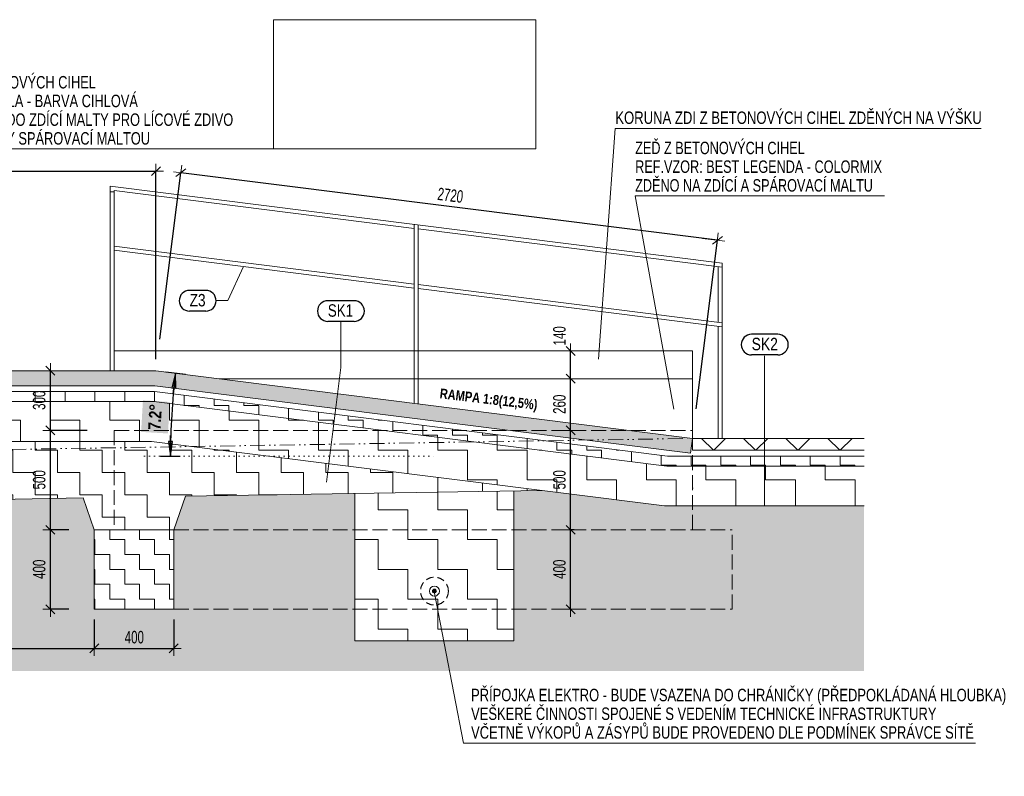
# Model space of a CAD drawing. Header units: millimetres. Extents: x -6145 to 8557, y -96590 to -75675.
# Tile 8 of 29: x 3297 to 8251, y -94341 to -90535. Entities that reach past the tile are written whole.
import ezdxf

# ---------------------------------------------------------------- set-up
doc = ezdxf.new("R2010")
doc.units = ezdxf.units.MM
doc.header["$XCLIPFRAME"] = 2
doc.header["$PDMODE"] = 65
for name, pattern in [('Carkovana 2x_1', [100, 75, -25]), ('JIS_02_1.2', [57.5, 37.5, -20]), ('JIS_08_37', [25, 0, -25]), ('JIS_09_15', [150, 75, -25, 0, -25, 0, -25])]:
    doc.linetypes.add(name, pattern=pattern)
doc.layers.add('XR$3$VSTUPNÍ SCHODY - ŘEZ_1', color=7, linetype='Continuous', lineweight=25)
doc.styles.add('ARIAL', font='ARIAL.TTF')
doc.styles.add('ARIALNARROW', font='ARIALN.TTF')
doc.dimstyles.new('DIMSTYLE_3', dxfattribs={"dimtxt": 62.5, "dimasz": 75, "dimexe": 0, "dimexo": 0, "dimgap": 31.25, "dimtad": 2, "dimdec": 0, "dimrnd": 5, "dimzin": 12, "dimdsep": 46, "dimtxsty": 'ARIALNARROW', "dimblk1": 'ALL_ML_STRICH', "dimblk2": 'ALL_ML_STRICH', "dimsah": 1, "dimcen": 0, "dimclrd": 6, "dimclre": 6, "dimclrt": 6, "dimadec": 0, "dimazin": 0, "dimtfac": 1, "dimtdec": 0, "dimtix": 1, "dimtmove": 2, "dimatfit": 3, "dimfxl": 0, "dimtzin": 0, "dimlwd": 0, "dimlwe": 13, "dimarcsym": 0})
doc.dimstyles.new('DIMSTYLE_5', dxfattribs={"dimtxt": 62.5, "dimasz": 75, "dimexe": 0, "dimexo": 0, "dimgap": 31.25, "dimtad": 2, "dimdec": 0, "dimrnd": 5, "dimzin": 12, "dimdsep": 46, "dimtxsty": 'ARIALNARROW', "dimblk1": 'ALL_ML_STRICH', "dimblk2": 'ALL_ML_STRICH', "dimsah": 1, "dimcen": 0, "dimclrd": 6, "dimclre": 6, "dimclrt": 6, "dimadec": 0, "dimazin": 0, "dimtfac": 1, "dimtdec": 0, "dimtix": 1, "dimtmove": 2, "dimatfit": 3, "dimfxl": 0, "dimtvp": 1.2, "dimtzin": 0, "dimlwd": 0, "dimlwe": 13, "dimarcsym": 0})
picture_1 = doc.add_image_def('image1.bmp', size_in_pixel=(264, 150))
pattern_1 = [(0, (150, 150), (75, 75), [75, -75]), (90, (150, 150), (-75, 75), [75, -75])]
pattern_2 = [(0, (300, 300), (150, 150), [150, -150]), (90, (300, 300), (-150, 150), [150, -150])]

# ---------------------------------------------------------------- blocks, each defined once
blk = doc.blocks.new('ALL_ML_STRICH')
at = {"color": 0, "linetype": 'ByBlock', "lineweight": -2}
for p, q in [((-1, 0), (0.5, 0)), ((-0.3, -0.3), (0.3, 0.3)), ((0, -0.5), (0, 0.5))]:
    blk.add_line(p, q, dxfattribs=at)
blk = doc.blocks.new('*D167')
at = {"layer": 'DEFPOINTS', "color": 6, "linetype": 'Continuous', "lineweight": 13}
for p in [(6086.6, -93100.8), (6067.3, -93500.8), (6069.3, -93500.8)]:
    blk.add_point(p, dxfattribs=at)
at = {"layer": 'XR$3$VSTUPNÍ SCHODY - ŘEZ_1', "color": 6, "linetype": 'Continuous', "lineweight": -2}
for p, q in [((6086.6, -93100.8), (6069.3, -93100.8)), ((6069.3, -93500.8), (6069.3, -93100.8)), ((6067.3, -93500.8), (6069.3, -93500.8))]:
    blk.add_line(p, q, dxfattribs=at)
at = {"layer": 'XR$3$VSTUPNÍ SCHODY - ŘEZ_1', "color": 6, "linetype": 'Continuous', "lineweight": 13, "xscale": 75, "yscale": 75, "zscale": 75}
for p, rotation in [((6069.3, -93100.8), 90), ((6069.3, -93500.8), 270)]:
    blk.add_blockref('ALL_ML_STRICH', p, dxfattribs=dict(at, rotation=rotation))
at = {"layer": 'XR$3$VSTUPNÍ SCHODY - ŘEZ_1', "color": 6, "linetype": 'Continuous', "lineweight": 13, "insert": (6013, -93299.2), "char_height": 62.5, "width": 152.143, "attachment_point": 5, "rotation": 90, "style": 'ARIALNARROW'}
blk.add_mtext('\\W0.81;\\A1;{400}', dxfattribs=at)
blk = doc.blocks.new('*D168')
at = {"layer": 'DEFPOINTS', "color": 6, "linetype": 'Continuous', "lineweight": 13}
for p in [(6035.3, -92600.8), (6069.3, -93100.8), (6086.6, -93100.8)]:
    blk.add_point(p, dxfattribs=at)
at = {"layer": 'XR$3$VSTUPNÍ SCHODY - ŘEZ_1', "color": 6, "linetype": 'Continuous', "lineweight": -2}
for p, q in [((6069.3, -92600.8), (6069.3, -92600.8)), ((6069.3, -93100.8), (6069.3, -92600.8)), ((6086.6, -93100.8), (6069.3, -93100.8))]:
    blk.add_line(p, q, dxfattribs=at)
at = {"layer": 'XR$3$VSTUPNÍ SCHODY - ŘEZ_1', "color": 6, "linetype": 'Continuous', "lineweight": 13, "xscale": 75, "yscale": 75, "zscale": 75}
for p, rotation in [((6069.3, -92600.8), 90), ((6069.3, -93100.8), 270)]:
    blk.add_blockref('ALL_ML_STRICH', p, dxfattribs=dict(at, rotation=rotation))
at = {"layer": 'XR$3$VSTUPNÍ SCHODY - ŘEZ_1', "color": 6, "linetype": 'Continuous', "lineweight": 13, "insert": (6013, -92849.2), "char_height": 62.5, "width": 152.143, "attachment_point": 5, "rotation": 90, "style": 'ARIALNARROW'}
blk.add_mtext('\\W0.81;\\A1;{500}', dxfattribs=at)
blk = doc.blocks.new('*D169')
at = {"layer": 'DEFPOINTS', "color": 6, "linetype": 'Continuous', "lineweight": 13}
for p in [(6035.3, -92340.8), (6035.3, -92600.8), (6069.3, -92600.8)]:
    blk.add_point(p, dxfattribs=at)
at = {"layer": 'XR$3$VSTUPNÍ SCHODY - ŘEZ_1', "color": 6, "linetype": 'Continuous', "lineweight": -2}
for p, q in [((6069.3, -92340.8), (6069.3, -92340.8)), ((6069.3, -92600.8), (6069.3, -92340.8)), ((6069.3, -92600.8), (6069.3, -92600.8))]:
    blk.add_line(p, q, dxfattribs=at)
at = {"layer": 'XR$3$VSTUPNÍ SCHODY - ŘEZ_1', "color": 6, "linetype": 'Continuous', "lineweight": 13, "xscale": 75, "yscale": 75, "zscale": 75}
for p, rotation in [((6069.3, -92340.8), 90), ((6069.3, -92600.8), 270)]:
    blk.add_blockref('ALL_ML_STRICH', p, dxfattribs=dict(at, rotation=rotation))
at = {"layer": 'XR$3$VSTUPNÍ SCHODY - ŘEZ_1', "color": 6, "linetype": 'Continuous', "lineweight": 13, "insert": (6013, -92469.2), "char_height": 62.5, "width": 152.143, "attachment_point": 5, "rotation": 90, "style": 'ARIALNARROW'}
blk.add_mtext('\\W0.81;\\A1;{260}', dxfattribs=at)
blk = doc.blocks.new('*D170')
at = {"layer": 'DEFPOINTS', "color": 6, "linetype": 'Continuous', "lineweight": 13}
for p in [(6035.3, -92200.8), (6035.3, -92340.8), (6069.3, -92340.8)]:
    blk.add_point(p, dxfattribs=at)
at = {"layer": 'XR$3$VSTUPNÍ SCHODY - ŘEZ_1', "color": 6, "linetype": 'Continuous', "lineweight": -2}
for p, q in [((6069.3, -92200.8), (6069.3, -92200.8)), ((6069.3, -92340.8), (6069.3, -92200.8)), ((6069.3, -92340.8), (6069.3, -92340.8))]:
    blk.add_line(p, q, dxfattribs=at)
at = {"layer": 'XR$3$VSTUPNÍ SCHODY - ŘEZ_1', "color": 6, "linetype": 'Continuous', "lineweight": 13, "xscale": 75, "yscale": 75, "zscale": 75}
for p, rotation in [((6069.3, -92200.8), 90), ((6069.3, -92340.8), 270)]:
    blk.add_blockref('ALL_ML_STRICH', p, dxfattribs=dict(at, rotation=rotation))
at = {"layer": 'XR$3$VSTUPNÍ SCHODY - ŘEZ_1', "color": 6, "linetype": 'Continuous', "lineweight": 13, "insert": (6013, -92125.1), "char_height": 62.5, "width": 152.143, "attachment_point": 5, "rotation": 90, "style": 'ARIALNARROW'}
blk.add_mtext('\\W0.81;\\A1;{140}', dxfattribs=at)
blk = doc.blocks.new('*D171')
at = {"layer": 'DEFPOINTS', "color": 6, "linetype": 'Continuous', "lineweight": 13}
for p in [(3672.2, -93100.8), (3451.4, -93500.8), (3672.2, -93500.8)]:
    blk.add_point(p, dxfattribs=at)
at = {"layer": 'XR$3$VSTUPNÍ SCHODY - ŘEZ_1', "color": 6, "linetype": 'Continuous', "lineweight": -2}
for p, q in [((3544.2, -93100.8), (3451.4, -93100.8)), ((3451.4, -93500.8), (3451.4, -93100.8)), ((3544.2, -93500.8), (3451.4, -93500.8))]:
    blk.add_line(p, q, dxfattribs=at)
at = {"layer": 'XR$3$VSTUPNÍ SCHODY - ŘEZ_1', "color": 6, "linetype": 'Continuous', "lineweight": 13, "xscale": 75, "yscale": 75, "zscale": 75}
for p, rotation in [((3451.4, -93100.8), 90), ((3451.4, -93500.8), 270)]:
    blk.add_blockref('ALL_ML_STRICH', p, dxfattribs=dict(at, rotation=rotation))
at = {"layer": 'XR$3$VSTUPNÍ SCHODY - ŘEZ_1', "color": 6, "linetype": 'Continuous', "lineweight": 13, "insert": (3395.1, -93299.2), "char_height": 62.5, "width": 152.143, "attachment_point": 5, "rotation": 90, "style": 'ARIALNARROW'}
blk.add_mtext('\\W0.81;\\A1;{400}', dxfattribs=at)
blk = doc.blocks.new('*D172')
at = {"layer": 'DEFPOINTS', "color": 6, "linetype": 'Continuous', "lineweight": 13}
for p in [(3772.2, -92600.8), (3451.4, -93100.8), (3672.2, -93100.8)]:
    blk.add_point(p, dxfattribs=at)
at = {"layer": 'XR$3$VSTUPNÍ SCHODY - ŘEZ_1', "color": 6, "linetype": 'Continuous', "lineweight": -2}
for p, q in [((3635.9, -92600.8), (3451.4, -92600.8)), ((3451.4, -93100.8), (3451.4, -92600.8)), ((3544.2, -93100.8), (3451.4, -93100.8))]:
    blk.add_line(p, q, dxfattribs=at)
at = {"layer": 'XR$3$VSTUPNÍ SCHODY - ŘEZ_1', "color": 6, "linetype": 'Continuous', "lineweight": 13, "xscale": 75, "yscale": 75, "zscale": 75}
for p, rotation in [((3451.4, -92600.8), 90), ((3451.4, -93100.8), 270)]:
    blk.add_blockref('ALL_ML_STRICH', p, dxfattribs=dict(at, rotation=rotation))
at = {"layer": 'XR$3$VSTUPNÍ SCHODY - ŘEZ_1', "color": 6, "linetype": 'Continuous', "lineweight": 13, "insert": (3395.1, -92849.2), "char_height": 62.5, "width": 152.143, "attachment_point": 5, "rotation": 90, "style": 'ARIALNARROW'}
blk.add_mtext('\\W0.81;\\A1;{500}', dxfattribs=at)
blk = doc.blocks.new('*D173')
at = {"layer": 'DEFPOINTS', "color": 6, "linetype": 'Continuous', "lineweight": 13}
for p in [(3445.2, -92300.8), (3451.4, -92600.8), (3772.2, -92600.8)]:
    blk.add_point(p, dxfattribs=at)
at = {"layer": 'XR$3$VSTUPNÍ SCHODY - ŘEZ_1', "color": 6, "linetype": 'Continuous', "lineweight": -2}
for p, q in [((3451.4, -92300.8), (3451.4, -92300.8)), ((3451.4, -92600.8), (3451.4, -92300.8)), ((3635.9, -92600.8), (3451.4, -92600.8))]:
    blk.add_line(p, q, dxfattribs=at)
at = {"layer": 'XR$3$VSTUPNÍ SCHODY - ŘEZ_1', "color": 6, "linetype": 'Continuous', "lineweight": 13, "xscale": 75, "yscale": 75, "zscale": 75}
for p, rotation in [((3451.4, -92300.8), 90), ((3451.4, -92600.8), 270)]:
    blk.add_blockref('ALL_ML_STRICH', p, dxfattribs=dict(at, rotation=rotation))
at = {"layer": 'XR$3$VSTUPNÍ SCHODY - ŘEZ_1', "color": 6, "linetype": 'Continuous', "lineweight": 13, "insert": (3395.1, -92449.2), "char_height": 62.5, "width": 152.143, "attachment_point": 5, "rotation": 90, "style": 'ARIALNARROW'}
blk.add_mtext('\\W0.81;\\A1;{300}', dxfattribs=at)
blk = doc.blocks.new('COMPLEX_ANGLEDIM_0')
at = {"layer": 'XR$3$VSTUPNÍ SCHODY - ŘEZ_1', "linetype": 'Continuous', "lineweight": 25}
blk.add_hatch(color=7, dxfattribs=at).paths.add_polyline_path([(4043, -92616.1), (4052.2, -92457.7), (3917, -92449.8), (3907.9, -92608.3)])
at = {"layer": 'XR$3$VSTUPNÍ SCHODY - ŘEZ_1', "color": 6, "linetype": 'Continuous', "lineweight": 25}
for p, q in [((4130.8, -92319.5), (4031.7, -92307)), ((4081.3, -92313.3), (4062, -92386.4)), ((4081.3, -92313.3), (4068.2, -92417.4)), ((4081.8, -92388.8), (4081.3, -92313.3)), ((4062, -92386.4), (4081.8, -92388.8)), ((4055.1, -92730.8), (4055.1, -92625.9)), ((4065.1, -92655.9), (4045.2, -92655.9)), ((4045.2, -92655.9), (4055.1, -92730.8)), ((4055.1, -92730.8), (4065.1, -92655.9)), ((4005.2, -92730.8), (4105.1, -92730.8))]:
    blk.add_line(p, q, dxfattribs=at)
blk.add_arc((7396.9, -92730.8), 3341.7, 172.8228, 180, dxfattribs=at)
at = {"layer": 'XR$3$VSTUPNÍ SCHODY - ŘEZ_1', "color": 6, "linetype": 'Continuous', "lineweight": 25, "insert": (4005.4, -92599.6), "char_height": 62.5, "width": 160.035, "attachment_point": 7, "rotation": 86.6856, "style": 'ARIALNARROW'}
blk.add_mtext('\\W0.96;\\fArial Narrow|i0|b1|c0|p0;7.2%%d', dxfattribs=at)
blk = doc.blocks.new('*D206')
at = {"layer": 'DEFPOINTS', "color": 6, "linetype": 'Continuous', "lineweight": 13}
for p in [(2102.2, -93500.8), (3672.2, -93500.8), (2102.2, -93697.6)]:
    blk.add_point(p, dxfattribs=at)
at = {"layer": 'XR$3$VSTUPNÍ SCHODY - ŘEZ_1', "color": 6, "linetype": 'Continuous', "lineweight": -2}
for p, q in [((2102.2, -93552.2), (2102.2, -93697.6)), ((3672.2, -93552.2), (3672.2, -93697.6)), ((2102.2, -93697.6), (3672.2, -93697.6))]:
    blk.add_line(p, q, dxfattribs=at)
at = {"layer": 'XR$3$VSTUPNÍ SCHODY - ŘEZ_1', "color": 6, "linetype": 'Continuous', "lineweight": 13, "xscale": 75, "yscale": 75, "zscale": 75, "rotation": 180}
blk.add_blockref('ALL_ML_STRICH', (2102.2, -93697.6), dxfattribs=at)
at = {"layer": 'XR$3$VSTUPNÍ SCHODY - ŘEZ_1', "color": 6, "linetype": 'Continuous', "lineweight": 13, "xscale": 75, "yscale": 75, "zscale": 75}
blk.add_blockref('ALL_ML_STRICH', (3672.2, -93697.6), dxfattribs=at)
at = {"layer": 'XR$3$VSTUPNÍ SCHODY - ŘEZ_1', "color": 6, "linetype": 'Continuous', "lineweight": 13, "insert": (2886.5, -93641.3), "char_height": 62.5, "width": 202.857, "attachment_point": 5, "style": 'ARIALNARROW'}
blk.add_mtext('\\W0.81;\\A1;{1570}', dxfattribs=at)
blk = doc.blocks.new('*D207')
at = {"layer": 'DEFPOINTS', "color": 6, "linetype": 'Continuous', "lineweight": 13}
for p in [(3672.2, -93500.8), (4072.2, -93500.8), (3672.2, -93697.6)]:
    blk.add_point(p, dxfattribs=at)
at = {"layer": 'XR$3$VSTUPNÍ SCHODY - ŘEZ_1', "color": 6, "linetype": 'Continuous', "lineweight": -2}
for p, q in [((3672.2, -93552.2), (3672.2, -93697.6)), ((4072.2, -93552.2), (4072.2, -93697.6)), ((3672.2, -93697.6), (4072.2, -93697.6))]:
    blk.add_line(p, q, dxfattribs=at)
at = {"layer": 'XR$3$VSTUPNÍ SCHODY - ŘEZ_1', "color": 6, "linetype": 'Continuous', "lineweight": 13, "xscale": 75, "yscale": 75, "zscale": 75, "rotation": 180}
blk.add_blockref('ALL_ML_STRICH', (3672.2, -93697.6), dxfattribs=at)
at = {"layer": 'XR$3$VSTUPNÍ SCHODY - ŘEZ_1', "color": 6, "linetype": 'Continuous', "lineweight": 13, "xscale": 75, "yscale": 75, "zscale": 75}
blk.add_blockref('ALL_ML_STRICH', (4072.2, -93697.6), dxfattribs=at)
at = {"layer": 'XR$3$VSTUPNÍ SCHODY - ŘEZ_1', "color": 6, "linetype": 'Continuous', "lineweight": 13, "insert": (3873.7, -93641.3), "char_height": 62.5, "width": 152.143, "attachment_point": 5, "style": 'ARIALNARROW'}
blk.add_mtext('\\W0.81;\\A1;{400}', dxfattribs=at)
blk = doc.blocks.new('*D208')
at = {"layer": 'DEFPOINTS', "color": 6, "linetype": 'Continuous', "lineweight": 13}
for p in [(6807.6, -91644.2), (3982.2, -92300.8), (6682.2, -92640.8)]:
    blk.add_point(p, dxfattribs=at)
at = {"layer": 'XR$3$VSTUPNÍ SCHODY - ŘEZ_1', "color": 6, "linetype": 'Continuous', "lineweight": -2}
for p, q in [((4002.2, -92141.5), (4107.6, -91304.2)), ((6807.6, -91644.2), (4107.6, -91304.2)), ((6700.9, -92492.2), (6807.6, -91644.2))]:
    blk.add_line(p, q, dxfattribs=at)
at = {"layer": 'XR$3$VSTUPNÍ SCHODY - ŘEZ_1', "color": 6, "linetype": 'Continuous', "lineweight": 13, "xscale": 75, "yscale": 75, "zscale": 75}
for p, rotation in [((4107.6, -91304.2), 172.822754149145), ((6807.6, -91644.2), 352.822754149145)]:
    blk.add_blockref('ALL_ML_STRICH', p, dxfattribs=dict(at, rotation=rotation))
at = {"layer": 'XR$3$VSTUPNÍ SCHODY - ŘEZ_1', "color": 6, "linetype": 'Continuous', "lineweight": 13, "insert": (5464, -91418.3), "char_height": 62.5, "width": 202.857, "attachment_point": 5, "rotation": 352.8228, "style": 'ARIALNARROW'}
blk.add_mtext('\\W0.81;\\A1;{2720}', dxfattribs=at)
blk = doc.blocks.new('*D212')
at = {"layer": 'DEFPOINTS', "color": 6, "linetype": 'Continuous', "lineweight": 13}
for p in [(2022.2, -91296.7), (2022.2, -92300.8), (3982.2, -92300.8)]:
    blk.add_point(p, dxfattribs=at)
at = {"layer": 'XR$3$VSTUPNÍ SCHODY - ŘEZ_1', "color": 6, "linetype": 'Continuous', "lineweight": -2}
for p, q in [((2022.2, -92108.3), (2022.2, -91296.7)), ((2022.2, -91296.7), (3982.2, -91296.7)), ((3982.2, -92242.7), (3982.2, -91296.7))]:
    blk.add_line(p, q, dxfattribs=at)
at = {"layer": 'XR$3$VSTUPNÍ SCHODY - ŘEZ_1', "color": 6, "linetype": 'Continuous', "lineweight": 13, "xscale": 75, "yscale": 75, "zscale": 75, "rotation": 180}
blk.add_blockref('ALL_ML_STRICH', (2022.2, -91296.7), dxfattribs=at)
at = {"layer": 'XR$3$VSTUPNÍ SCHODY - ŘEZ_1', "color": 6, "linetype": 'Continuous', "lineweight": 13, "xscale": 75, "yscale": 75, "zscale": 75}
blk.add_blockref('ALL_ML_STRICH', (3982.2, -91296.7), dxfattribs=at)
at = {"layer": 'XR$3$VSTUPNÍ SCHODY - ŘEZ_1', "color": 6, "linetype": 'Continuous', "lineweight": 13, "insert": (3001.5, -91240.4), "char_height": 62.5, "width": 202.857, "attachment_point": 5, "style": 'ARIALNARROW'}
blk.add_mtext('\\W0.81;\\A1;{1960}', dxfattribs=at)

msp = doc.modelspace()

# ---------------------------------------------------------------- hatches: boundary and pattern name
at = {"layer": 'XR$3$VSTUPNÍ SCHODY - ŘEZ_1', "linetype": 'Continuous', "lineweight": 13}
for color, points in [(33, [(2022.2, -92375.8), (3977.4, -92375.8), (6672.8, -92715.2), (6682.2, -92640.8), (3982.2, -92300.8), (2022.2, -92300.8)]), (1, [(5391.5, -93402.8), (5390.3, -93401.6), (5388.9, -93400.6), (5387.3, -93399.8), (5385.6, -93399.4), (5383.9, -93399.2), (5382.1, -93399.4), (5380.5, -93399.8), (5378.9, -93400.6), (5377.5, -93401.6), (5376.2, -93402.8), (5375.2, -93404.2), (5374.5, -93405.8), (5374, -93407.5), (5373.9, -93409.2), (5374, -93411), (5374.5, -93412.6), (5375.2, -93414.2), (5376.2, -93415.6), (5377.5, -93416.9), (5378.9, -93417.9), (5380.5, -93418.6), (5382.1, -93419.1), (5383.9, -93419.2), (5385.6, -93419.1), (5387.3, -93418.6), (5388.9, -93417.9), (5390.3, -93416.9), (5391.5, -93415.6), (5392.5, -93414.2), (5393.3, -93412.6), (5393.7, -93411), (5393.9, -93409.2), (5393.7, -93407.5), (5393.3, -93405.8), (5392.5, -93404.2)])]:
    msp.add_hatch(color=color, dxfattribs=at).paths.add_polyline_path(points)
h = msp.add_hatch(dxfattribs=at)
h.set_pattern_fill('VZOR', scale=75, style=0, pattern_type=2)
h.set_pattern_definition(pattern_1)
h.paths.add_polyline_path([(6553.3, -92780.8), (6682.2, -92780.8), (6682.2, -92730.8), (6556.4, -92730.8), (3975.6, -92405.8), (2022.2, -92405.8), (2022.2, -92455.8), (3972.4, -92455.8)], flags=0)
h = msp.add_hatch(dxfattribs=at)
h.set_pattern_fill('VZOR', scale=150, style=0, pattern_type=2)
h.set_pattern_definition(pattern_2)
h.paths.add_polyline_path([(6540.8, -92980.8), (7545.8, -92980.8), (7545.8, -92780.8), (6553.3, -92780.8), (3972.4, -92455.8), (2022.2, -92455.8), (2022.2, -92600.8), (2072.2, -92600.8), (2072.2, -92655.8), (3959.9, -92655.8)], flags=0)
h = msp.add_hatch(dxfattribs=at)
h.set_pattern_fill('VZOR', scale=150, angle=45, style=0, pattern_type=2)
h.set_pattern_definition([(45, (-3e-14, 424.26), (-2e-14, 212.13203), [150, -150]), (135, (-3e-14, 424.26), (-212.13203, 2e-14), [150, -150])])
h.paths.add_polyline_path([(7545.8, -92700.8), (7545.8, -92640.8), (6682.2, -92640.8), (6682.2, -92700.8)], flags=0)
h = msp.add_hatch(dxfattribs=at)
h.set_pattern_fill('VZOR', scale=112.5, style=0, pattern_type=2)
h.set_pattern_definition([(0, (225, 225), (112.5, 112.5), [112.5, -112.5]), (90, (225, 225), (-112.5, 112.5), [112.5, -112.5])])
h.paths.add_polyline_path([(2102.2, -93100.8), (2149.7, -92964.6), (3616.3, -92940.7), (3672.2, -93100.8), (4072.2, -93100.8), (4130.9, -92932.4), (5924.3, -92903.2), (3959.9, -92655.8), (2072.2, -92655.8), (2072.2, -93100.8)], flags=0)
h = msp.add_hatch(dxfattribs=at)
h.set_pattern_fill('VZOR', scale=75, style=0, pattern_type=2)
h.set_pattern_definition(pattern_1)
h.paths.add_polyline_path([(7545.8, -92780.8), (7545.8, -92730.8), (6682.2, -92730.8), (6682.2, -92780.8)], flags=0)
msp.add_hatch(color=9, dxfattribs=at).paths.add_polyline_path([(3672.2, -93100.8), (3616.3, -92940.7), (2149.7, -92964.6), (2102.2, -93100.8), (2102.2, -93500.8), (1102.2, -93500.8), (1102.2, -93100.8), (1083.4, -93060.8), (416.2, -93060.8), (416.2, -93811.7), (7545.8, -93811.7), (7545.8, -92980.8), (6540.8, -92980.8), (5924.3, -92903.2), (5783.9, -92905.5), (5783.9, -93659.2), (4983.9, -93659.2), (4983.9, -92918.5), (4130.9, -92932.4), (4072.2, -93100.8), (4072.2, -93500.8), (3672.2, -93500.8)], flags=0)
h = msp.add_hatch(dxfattribs=at)
h.set_pattern_fill('VZOR', scale=150, style=0, pattern_type=2)
h.set_pattern_definition(pattern_2)
h.paths.add_polyline_path([(4983.9, -92918.5), (4983.9, -93659.2), (5783.9, -93659.2), (5783.9, -92905.5)], flags=0)
h = msp.add_hatch(dxfattribs=at)
h.set_pattern_fill('VZOR', scale=75, style=0, pattern_type=2)
h.set_pattern_definition(pattern_1)
h.paths.add_polyline_path([(3672.2, -93500.8), (4072.2, -93500.8), (4072.2, -93100.8), (3672.2, -93100.8)], flags=0)

# ---------------------------------------------------------------- linework, layer by layer
at = {"layer": 'XR$3$VSTUPNÍ SCHODY - ŘEZ_1', "color": 7, "linetype": 'Continuous', "lineweight": 13}
for p, q in [((6210, -92243.1), (6293.9, -91082.7)), ((6293.9, -91082.7), (8135.6, -91082.7)), ((5894.1, -91184.6), (2198.4, -91184.6)), ((6588.9, -92494.3), (6393.9, -91421.4)), ((6393.9, -91421.4), (7648.9, -91421.4)), ((3772.2, -92300.8), (3772.2, -92200.8)), ((3772.2, -92200.8), (6682.2, -92200.8)), ((6682.2, -92200.8), (6682.2, -92640.8)), ((3982.2, -92300.8), (2022.2, -92300.8)), ((6682.2, -92640.8), (3982.2, -92300.8)), ((6682.2, -92340.8), (4299.8, -92340.8)), ((3977.4, -92375.8), (2022.2, -92375.8)), ((6672.8, -92715.2), (3977.4, -92375.8)), ((3975.6, -92405.8), (2022.2, -92405.8)), ((6556.4, -92730.8), (3975.6, -92405.8)), ((3972.4, -92455.8), (2022.2, -92455.8)), ((6553.3, -92780.8), (3972.4, -92455.8)), ((6682.2, -92640.8), (6672.8, -92715.2)), ((6682.2, -92700.8), (6682.2, -92640.8)), ((6682.2, -92640.8), (7545.8, -92640.8)), ((7545.8, -92640.8), (6682.2, -92640.8)), ((3959.9, -92655.8), (2072.2, -92655.8)), ((6540.8, -92980.8), (3959.9, -92655.8)), ((6682.2, -92700.8), (7545.8, -92700.8)), ((7545.8, -92700.8), (6682.2, -92700.8)), ((7545.8, -92730.8), (6556.4, -92730.8)), ((7545.8, -92780.8), (6553.3, -92780.8)), ((6682.2, -92890.8), (6686.2, -92890.8)), ((2149.7, -92964.6), (3616.3, -92940.7)), ((3672.2, -93100.8), (3616.3, -92940.7)), ((4072.2, -93100.8), (4130.9, -92932.4)), ((4130.9, -92932.4), (5924.3, -92903.2)), ((4983.9, -93659.2), (4983.9, -92918.5)), ((5783.9, -93659.2), (5783.9, -92905.5)), ((7545.8, -92980.8), (6540.8, -92980.8)), ((4072.2, -93100.8), (3672.2, -93100.8)), ((3672.2, -93100.8), (3672.2, -93500.8)), ((4072.2, -93500.8), (4072.2, -93100.8)), ((5530, -94173.6), (5383.9, -93419.2)), ((3672.2, -93500.8), (4072.2, -93500.8)), ((4983.9, -93659.2), (5783.9, -93659.2)), ((8106.7, -94173.6), (5530, -94173.6))]:
    msp.add_line(p, q, dxfattribs=at)
at = {"layer": 'XR$3$VSTUPNÍ SCHODY - ŘEZ_1', "color": 5, "linetype": 'Continuous', "lineweight": 13}
for p, q in [((3752.2, -91371.8), (6832.2, -91759.7)), ((3752.2, -92300.8), (3752.2, -91371.8)), ((3772.2, -91400.8), (3752.2, -91400.8)), ((3772.2, -91394.5), (5282.2, -91584.7)), ((3772.2, -92300.8), (3772.2, -91394.5)), ((5282.2, -92464.5), (5282.2, -91564.5)), ((5302.2, -91567), (5302.2, -92467)), ((5302.2, -91587.2), (6832.2, -91779.9)), ((3772.2, -91674.4), (5282.2, -91864.5)), ((3772.2, -91694.5), (5282.2, -91884.7)), ((6812.2, -92057.2), (6812.2, -91777.3)), ((6832.2, -91759.7), (6832.2, -92640.8)), ((5302.2, -91867), (6832.2, -92059.7)), ((5302.2, -91887.2), (6832.2, -92079.9)), ((6812.2, -92640.8), (6812.2, -92077.3))]:
    msp.add_line(p, q, dxfattribs=at)
at = {"layer": 'XR$3$VSTUPNÍ SCHODY - ŘEZ_1', "color": 3, "linetype": 'Continuous', "lineweight": 13}
for p, q in [((4344.6, -91946.6), (4422.5, -91776.4)), ((4284.6, -91946.6), (4344.6, -91946.6)), ((4913.2, -92052.5), (4913.2, -92284.9)), ((7045, -92225.2), (7045, -92980.8)), ((4913.2, -92284.9), (4840.8, -92860.4))]:
    msp.add_line(p, q, dxfattribs=at)
at = {"layer": 'XR$3$VSTUPNÍ SCHODY - ŘEZ_1', "color": 3, "linetype": 'Continuous', "lineweight": 25}
for p, q in [((4233.2, -91896.6), (4151.7, -91896.6)), ((4979.4, -91948.3), (4847.4, -91948.3)), ((4233.2, -92000.7), (4151.7, -92000.7)), ((4979.4, -92052.5), (4847.4, -92052.5)), ((7112, -92117), (6980, -92117)), ((7112, -92221.2), (6980, -92221.2))]:
    msp.add_line(p, q, dxfattribs=at)
at = {"layer": 'XR$3$VSTUPNÍ SCHODY - ŘEZ_1', "color": 7, "linetype": 'Carkovana 2x_1', "lineweight": 13}
for p, q in [((3772.2, -92600.8), (6682.2, -92600.8)), ((3772.2, -92600.8), (3772.2, -93100.8)), ((6682.2, -93100.8), (6682.2, -92640.8)), ((4072.2, -93100.8), (6882.2, -93100.8)), ((6882.2, -93500.8), (6882.2, -93100.8)), ((4072.2, -93500.8), (6882.2, -93500.8))]:
    msp.add_line(p, q, dxfattribs=at)
at = {"layer": 'XR$3$VSTUPNÍ SCHODY - ŘEZ_1', "color": 92, "linetype": 'JIS_09_15', "lineweight": 13}
msp.add_line((1152.2, -92730.8), (6682.2, -92640.8), dxfattribs=at)
at = {"layer": 'XR$3$VSTUPNÍ SCHODY - ŘEZ_1', "color": 6, "linetype": 'JIS_08_37', "lineweight": 13}
msp.add_line((3924.3, -92730.8), (5394.3, -92730.8), dxfattribs=at)
at = {"layer": 'XR$3$VSTUPNÍ SCHODY - ŘEZ_1', "color": 1, "linetype": 'JIS_02_1.2', "lineweight": 13}
msp.add_circle((5383.9, -93409.2), 70, dxfattribs=at)
at = {"layer": 'XR$3$VSTUPNÍ SCHODY - ŘEZ_1', "color": 1, "linetype": 'Continuous', "lineweight": 13}
for radius in [25, 10]:
    msp.add_circle((5383.9, -93409.2), radius, dxfattribs=at)
at = {"layer": 'XR$3$VSTUPNÍ SCHODY - ŘEZ_1', "color": 3, "linetype": 'Continuous', "lineweight": 25}
for centre, start, end in [((4151.7, -91948.6), 90, 270), ((4233.2, -91948.6), 270, 90), ((4847.4, -92000.4), 90, 270), ((4979.4, -92000.4), 270, 90), ((6980, -92169.1), 90, 270), ((7112, -92169.1), 270, 90)]:
    msp.add_arc(centre, 52.1, start, end, dxfattribs=at)

# ---------------------------------------------------------------- block references
at = {"layer": 'XR$3$VSTUPNÍ SCHODY - ŘEZ_1', "color": 6, "linetype": 'Continuous', "lineweight": 25}
msp.add_blockref('COMPLEX_ANGLEDIM_0', (0, 0), dxfattribs=at)

# ---------------------------------------------------------------- texts
at = {"layer": 'XR$3$VSTUPNÍ SCHODY - ŘEZ_1', "color": 7, "linetype": 'Continuous', "lineweight": 13, "char_height": 62.5, "attachment_point": 1, "line_spacing_factor": 0.903614, "style": 'ARIALNARROW'}
for s, insert, width in [('\\W0.90;STUPNĚ BUDOU ZDĚNY Z BETONOVÝCH CIHEL\\PREF. VZOR: BEST - TRADIČNÍ CIHLA - BARVA CIHLOVÁ\\PKLADENÝCH NA VÝŠKU (140mm) DO ZDÍCÍ MALTY PRO LÍCOVÉ ZDIVO\\PSVISLÉ SPÁRY BUDOU VYPLŇĚNY SPÁROVACÍ MALTOU', (2198.4, -90817.9), 2316.346), ('\\W0.89;ZEĎ Z BETONOVÝCH CIHEL\\PREF.VZOR: BEST LEGENDA - COLORMIX\\PZDĚNO NA ZDÍCÍ A SPÁROVACÍ MALTU', (6393.9, -91148.5), 1286.076), ('\\W0.91;PŘÍPOJKA ELEKTRO - BUDE VSAZENA DO CHRÁNIČKY (PŘEDPOKLÁDANÁ HLOUBKA)\\PVEŠKERÉ ČINNOSTI SPOJENÉ S VEDENÍM TECHNICKÉ INFRASTRUKTURY\\PVČETNĚ VÝKOPŮ A ZÁSYPŮ BUDE PROVEDENO DLE PODMÍNEK SPRÁVCE SÍTĚ', (5568.3, -93900.6), 2709.977)]:
    msp.add_mtext(s, dxfattribs=dict(at, insert=insert, width=width))
at = {"layer": 'XR$3$VSTUPNÍ SCHODY - ŘEZ_1', "color": 7, "linetype": 'Continuous', "lineweight": 25, "insert": (6293.9, -91059.8), "char_height": 62.5, "width": 1870.367, "attachment_point": 7, "style": 'ARIALNARROW'}
msp.add_mtext('\\W0.92;KORUNA ZDI Z BETONOVÝCH CIHEL ZDĚNÝCH NA VÝŠKU', dxfattribs=at)
at = {"layer": 'XR$3$VSTUPNÍ SCHODY - ŘEZ_1', "color": 3, "linetype": 'Continuous', "lineweight": 25, "char_height": 62.5, "attachment_point": 7, "style": 'ARIAL'}
for s, insert, width in [('\\W0.79;Z3', (4151.7, -91977.8), 106.309), ('\\W0.77;SK1', (4847.4, -92029.6), 156.235), ('\\W0.80;SK2', (6980, -92198.3), 156.937)]:
    msp.add_mtext(s, dxfattribs=dict(at, insert=insert, width=width))
at = {"layer": 'XR$3$VSTUPNÍ SCHODY - ŘEZ_1', "color": 6, "linetype": 'Continuous', "lineweight": 13, "insert": (5406.8, -92453.7), "char_height": 50, "width": 513.476, "attachment_point": 7, "rotation": 353.211, "style": 'ARIALNARROW'}
msp.add_mtext('\\W0.97;\\fArial Narrow|i0|b1|c0|p0;RAMPA 1:8(12,5%)', dxfattribs=at)

# ---------------------------------------------------------------- dimensions: what is measured, and where the dimension line sits
at = {"layer": 'XR$3$VSTUPNÍ SCHODY - ŘEZ_1', "color": 6, "linetype": 'Continuous', "lineweight": 13}
for base, p1, p2, picture, middle in [((3982.2, -91296.7), (2022.2, -92108.3), (3982.2, -92242.7), '*D212', (3001.5, -91240.4)), ((3672.2, -93697.6), (2102.2, -93552.2), (3672.2, -93552.2), '*D206', (2886.5, -93641.3)), ((4072.2, -93697.6), (3672.2, -93552.2), (4072.2, -93552.2), '*D207', (3873.7, -93641.3))]:
    dim = msp.add_linear_dim(base=base, p1=p1, p2=p2, dimstyle='DIMSTYLE_3', override={"dimpost": '<>', "dimclrd": 6, "dimclre": 6, "dimclrt": 6, "dimlwd": 0, "dimlwe": 13}, dxfattribs=at)
    dim.commit()
    dim.dimension.update_dxf_attribs({"geometry": picture, "text_midpoint": middle, "dimtype": 160})
for base, p1, p2, angle, dimstyle, picture, middle in [((4107.6, -91304.2), (6700.9, -92492.2), (4002.2, -92141.5), 172.8228, 'DIMSTYLE_3', '*D208', (5464, -91418.3)), ((6069.3, -92200.8), (6069.3, -92340.8), (6069.3, -92200.8), 90, 'DIMSTYLE_5', '*D170', (6013, -92125.1)), ((3451.4, -92300.8), (3635.9, -92600.8), (3451.4, -92300.8), 90, 'DIMSTYLE_3', '*D173', (3395.1, -92449.2)), ((6069.3, -92340.8), (6069.3, -92600.8), (6069.3, -92340.8), 90, 'DIMSTYLE_3', '*D169', (6013, -92469.2)), ((3451.4, -92600.8), (3544.2, -93100.8), (3635.9, -92600.8), 90, 'DIMSTYLE_3', '*D172', (3395.1, -92849.2)), ((6069.3, -92600.8), (6086.6, -93100.8), (6069.3, -92600.8), 90, 'DIMSTYLE_3', '*D168', (6013, -92849.2)), ((3451.4, -93100.8), (3544.2, -93500.8), (3544.2, -93100.8), 90, 'DIMSTYLE_3', '*D171', (3395.1, -93299.2)), ((6069.3, -93100.8), (6067.3, -93500.8), (6086.6, -93100.8), 90, 'DIMSTYLE_3', '*D167', (6013, -93299.2))]:
    dim = msp.add_linear_dim(base=base, p1=p1, p2=p2, angle=angle, dimstyle=dimstyle, override={"dimpost": '<>', "dimclrd": 6, "dimclre": 6, "dimclrt": 6, "dimlwd": 0, "dimlwe": 13}, dxfattribs=at)
    dim.commit()
    dim.dimension.update_dxf_attribs({"geometry": picture, "text_midpoint": middle, "dimtype": 160})

# ---------------------------------------------------------------- pictures from other files: only their frames are drawn
at = {"layer": 'XR$3$VSTUPNÍ SCHODY - ŘEZ_1', "color": 5, "linetype": 'Continuous', "lineweight": 13}
image = msp.add_image(picture_1, insert=(4574.1, -91184.6), size_in_units=(1320, 650), dxfattribs=at)
image.set_boundary_path([(263.5, -0.5), (-0.5, -0.5), (-0.5, 149.5), (263.5, 149.5), (263.5, -0.5)])

doc.saveas('drawing.dxf')
